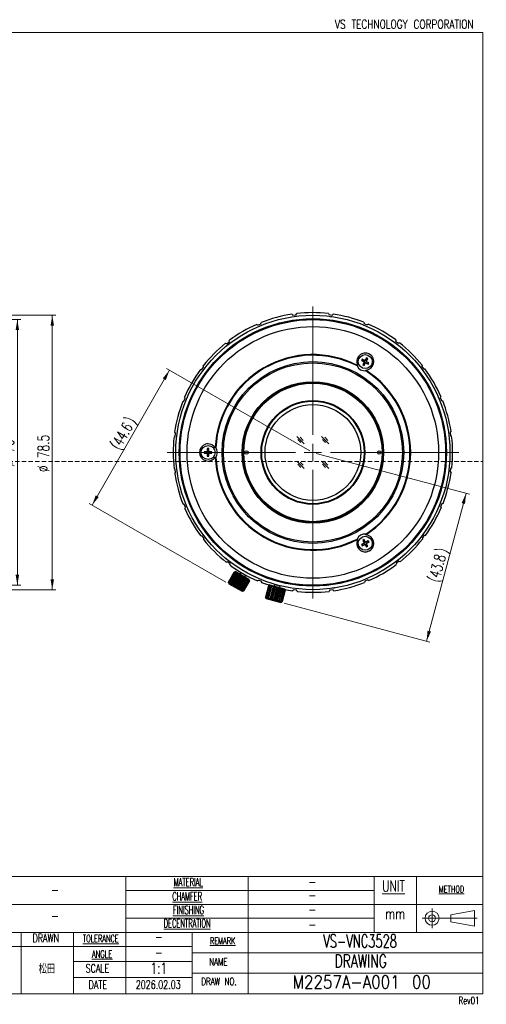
# Model space of a CAD drawing. Header units: millimetres. Extents: x 9 to 410, y 8 to 290.
# Tile 7 of 7: x 276 to 410, y 8 to 290. Entities that reach past the tile are written whole.
import ezdxf

# ---------------------------------------------------------------- set-up
doc = ezdxf.new("R2010")
doc.units = ezdxf.units.MM
doc.header["$PDSIZE"] = -1
doc.linetypes.add('HIDDEN', pattern=[1.905, 1.27, -0.635])
doc.styles.add('SLDTEXTSTYLE0', font='TXT', dxfattribs={"width": 0.7, "bigfont": 'bigfont'})
doc.styles.add('SLDTEXTSTYLE1', font='TXT', dxfattribs={"width": 0.75, "bigfont": 'bigfont'})
doc.styles.add('SLDTEXTSTYLE2', font='TXT', dxfattribs={"width": 0.846629, "bigfont": 'bigfont'})
doc.styles.add('SLDTEXTSTYLE3', font='TXT', dxfattribs={"width": 0.854059, "bigfont": 'bigfont'})
doc.styles.add('SLDTEXTSTYLE4', font='TXT', dxfattribs={"width": 0.648063, "bigfont": 'bigfont'})
doc.styles.add('SLDTEXTSTYLE5', font='TXT', dxfattribs={"width": 0.668508, "bigfont": 'bigfont'})
doc.styles.add('SLDTEXTSTYLE6', font='TXT', dxfattribs={"width": 0.525, "bigfont": 'bigfont'})
doc.styles.add('SLDTEXTSTYLE7', font='TXT', dxfattribs={"width": 0.528373, "bigfont": 'bigfont'})
doc.dimstyles.new('SLDDIMSTYLE0', dxfattribs={"dimtxt": 3.638021, "dimasz": 3, "dimexe": 0, "dimexo": 0.0625, "dimgap": 0.909505, "dimtad": 3, "dimrnd": 1e-09, "dimzin": 12, "dimdsep": 46, "dimtxsty": 'SLDTEXTSTYLE0', "dimsah": 1, "dimcen": 0.09, "dimadec": 0, "dimazin": 3, "dimtfac": 1, "dimtdec": 3, "dimtofl": 0, "dimtmove": 0, "dimatfit": 3, "dimfxl": 1, "dimfrac": 2, "dimtolj": 1, "dimtzin": 12, "dimarcsym": 0})
doc.dimstyles.new('SLDDIMSTYLE5', dxfattribs={"dimtxt": 3.638021, "dimasz": 3, "dimexe": 0, "dimexo": 0.0625, "dimgap": 0.909505, "dimtad": 3, "dimdec": 1, "dimrnd": 1e-09, "dimzin": 12, "dimdsep": 46, "dimtxsty": 'SLDTEXTSTYLE0', "dimsah": 1, "dimcen": 0.09, "dimadec": 0, "dimazin": 3, "dimtfac": 1, "dimtdec": 3, "dimtofl": 0, "dimtmove": 0, "dimatfit": 3, "dimfxl": 1, "dimfrac": 2, "dimtolj": 1, "dimtzin": 12, "dimarcsym": 0})

# ---------------------------------------------------------------- blocks, each defined once
blk = doc.blocks.new('_D_12')
at = {"color": 7, "linetype": 'Continuous', "lineweight": 0}
for p, q in [((173.68, 203.79), (276.71, 203.79)), ((275.71, 127.79), (275.71, 203.79)), ((173.68, 127.79), (276.71, 127.79))]:
    blk.add_line(p, q, dxfattribs=at)
at = {"color": 7, "linetype": 'Continuous', "lineweight": 18}
for points in [[(275.71, 203.79), (275.21, 200.79), (276.21, 200.79)], [(275.71, 127.79), (276.21, 130.79), (275.21, 130.79)]]:
    blk.add_solid(points, dxfattribs=at)
at = {"color": 7, "linetype": 'Continuous', "lineweight": 18, "char_height": 3.175, "attachment_point": 1, "rotation": 90, "style": 'SLDTEXTSTYLE0'}
for s, insert in [('76', (271.61, 165.69)), ('%%c', (271.61, 161.66))]:
    blk.add_mtext(s, dxfattribs=dict(at, insert=insert))
blk = doc.blocks.new('_D_13')
at = {"color": 7, "linetype": 'Continuous', "lineweight": 0}
for p, q in [((163.08, 205.04), (286.71, 205.04)), ((285.71, 205.04), (285.71, 126.54)), ((163.08, 126.54), (286.71, 126.54))]:
    blk.add_line(p, q, dxfattribs=at)
at = {"color": 7, "linetype": 'Continuous', "lineweight": 18}
for points in [[(285.71, 205.04), (285.21, 202.04), (286.21, 202.04)], [(285.71, 126.54), (286.21, 129.54), (285.21, 129.54)]]:
    blk.add_solid(points, dxfattribs=at)
at = {"color": 7, "linetype": 'Continuous', "lineweight": 18, "char_height": 3.175, "attachment_point": 1, "rotation": 90, "style": 'SLDTEXTSTYLE0'}
for s, insert in [('78.5', (281.61, 164.2)), ('%%c', (281.61, 160.18))]:
    blk.add_mtext(s, dxfattribs=dict(at, insert=insert))
blk = doc.blocks.new('LensAppearance')
at = {"lineweight": 18}
for p, q in [((7.49, 12.51), (5.44, 14.56)), ((7.2, 13.43), (6.32, 14.33)), ((14.56, 12.51), (12.51, 14.56)), ((14.27, 13.43), (13.39, 14.33)), ((6.58, 12.81), (5.7, 13.71)), ((13.65, 12.81), (12.78, 13.71)), ((7.49, 5.44), (5.44, 7.49)), ((6.58, 5.74), (5.7, 6.64)), ((7.2, 6.36), (6.32, 7.25)), ((14.56, 5.44), (12.51, 7.49)), ((13.65, 5.74), (12.78, 6.64)), ((14.27, 6.36), (13.39, 7.25))]:
    blk.add_line(p, q, dxfattribs=at)
blk.add_point((10, 10))
blk = doc.blocks.new('_D_16')
at = {"color": 7, "linetype": 'Continuous', "lineweight": 0}
for p, q in [((361.27, 165.53), (405.12, 153.83)), ((404.15, 154.09), (392.85, 111.77)), ((352.08, 122.65), (393.82, 111.51))]:
    blk.add_line(p, q, dxfattribs=at)
at = {"color": 7, "linetype": 'Continuous', "lineweight": 18}
for points in [[(404.15, 154.09), (402.89, 151.32), (403.86, 151.06)], [(392.85, 111.77), (394.11, 114.54), (393.14, 114.8)]]:
    blk.add_solid(points, dxfattribs=at)
at = {"color": 7, "linetype": 'Continuous', "lineweight": 18, "attachment_point": 1, "rotation": 75.054, "style": 'SLDTEXTSTYLE0'}
for s, insert, char_height in [('43.8', (393.62, 130.5), 3.175), (')', (395.48, 137.47), 3.17), ('(', (393.29, 129.26), 3.17)]:
    blk.add_mtext(s, dxfattribs=dict(at, insert=insert, char_height=char_height))
blk = doc.blocks.new('_D_17')
at = {"color": 7, "linetype": 'Continuous', "lineweight": 0}
for p, q in [((319.26, 189.34), (297.09, 150.7)), ((359.44, 166.29), (318.4, 189.84)), ((335.38, 128.73), (296.23, 151.2))]:
    blk.add_line(p, q, dxfattribs=at)
at = {"color": 7, "linetype": 'Continuous', "lineweight": 18}
for points in [[(319.26, 189.34), (317.34, 186.99), (318.2, 186.49)], [(297.09, 150.7), (299.02, 153.05), (298.15, 153.55)]]:
    blk.add_solid(points, dxfattribs=at)
at = {"color": 7, "linetype": 'Continuous', "lineweight": 18, "attachment_point": 1, "rotation": 60.1533, "style": 'SLDTEXTSTYLE0'}
for s, insert, char_height in [('44.6', (302.83, 168.93), 3.175), (')', (306.42, 175.18), 3.17), ('(', (302.19, 167.81), 3.17)]:
    blk.add_mtext(s, dxfattribs=dict(at, insert=insert, char_height=char_height))
blk = doc.blocks.new('SW_CENTERMARKSYMBOL_0')
at = {"color": 0, "linetype": 'Continuous', "lineweight": 18}
for p, q in [((0, 5), (0, 41.75)), ((-5, 0), (-41.75, 0)), ((0, 0), (-2.5, 0)), ((0, 0), (0, 2.5)), ((0, 0), (0, -2.5)), ((0, 0), (2.5, 0)), ((5, 0), (41.75, 0)), ((0, -5), (0, -41.75))]:
    blk.add_line(p, q, dxfattribs=at)

msp = doc.modelspace()

# ---------------------------------------------------------------- linework, layer by layer
at = {"color": 7, "linetype": 'Continuous', "lineweight": 18}
for p, q in [((408.973, 285.963), (15.973, 285.963)), ((15.973, 285.963), (408.973, 285.963)), ((408.973, 40.463), (408.973, 285.963)), ((408.973, 285.963), (408.973, 10.963)), ((231.814, 44.467), (408.973, 44.467)), ((306.807, 28.457), (306.807, 44.467)), ((341.807, 28.457), (341.807, 44.467)), ((377.807, 28.457), (377.807, 44.467)), ((389.972, 28.457), (389.972, 44.467)), ((306.807, 40.467), (377.807, 40.467)), ((408.973, 10.963), (408.973, 40.463)), ((377.807, 36.463), (231.807, 36.463)), ((377.807, 36.463), (408.973, 36.463)), ((394.437, 35.342), (394.437, 29.742)), ((406.557, 34.767), (399.76, 33.556)), ((406.557, 32.542), (406.557, 34.767)), ((306.807, 32.542), (377.807, 32.542)), ((391.637, 32.542), (407.357, 32.542)), ((399.76, 32.542), (399.76, 33.556)), ((399.76, 32.542), (399.76, 31.528)), ((406.557, 30.317), (399.76, 31.528)), ((406.557, 32.542), (406.557, 30.317)), ((408.973, 28.463), (231.807, 28.463)), ((276.807, 28.463), (276.807, 10.963)), ((291.807, 10.963), (291.807, 28.463)), ((408.973, 28.463), (291.807, 28.463)), ((291.807, 28.463), (291.807, 10.963)), ((306.807, 10.963), (306.807, 28.463)), ((325.717, 10.963), (325.717, 28.463)), ((341.807, 10.963), (341.807, 28.463)), ((291.782, 24.463), (231.807, 24.463)), ((291.807, 24.463), (325.717, 24.463)), ((325.717, 22.633), (408.973, 22.633)), ((291.807, 20.17), (325.717, 20.17)), ((325.717, 15.566), (291.807, 15.566)), ((408.973, 16.803), (325.717, 16.803)), ((408.973, 10.963), (15.973, 10.963)), ((131.973, 10.963), (408.973, 10.963))]:
    msp.add_line(p, q, dxfattribs=at)
at = {"color": 7, "linetype": 'Continuous', "lineweight": 25}
for p, q in [((345.44, 202.713), (345.544, 202.967)), ((354.293, 205.336), (354.511, 205.17)), ((354.511, 205.17), (354.525, 205.071)), ((354.525, 205.071), (355.516, 205.204)), ((355.503, 205.303), (355.669, 205.521)), ((355.516, 205.204), (355.503, 205.303)), ((364.733, 205.545), (364.901, 205.328)), ((364.901, 205.328), (364.888, 205.229)), ((364.888, 205.229), (365.88, 205.101)), ((365.88, 205.101), (365.893, 205.2)), ((365.893, 205.2), (366.11, 205.368)), ((374.872, 203.045), (374.977, 202.792)), ((344.263, 202.432), (344.517, 202.328)), ((344.517, 202.328), (344.555, 202.236)), ((344.555, 202.236), (345.478, 202.621)), ((345.478, 202.621), (345.44, 202.713)), ((374.977, 202.792), (374.939, 202.7)), ((374.939, 202.7), (375.864, 202.319)), ((375.864, 202.319), (375.902, 202.412)), ((375.902, 202.412), (376.156, 202.518)), ((335.66, 196.917), (336.451, 197.528)), ((336.39, 197.607), (336.425, 197.879)), ((336.451, 197.528), (336.39, 197.607)), ((339.229, 199.787), (339.229, 199.786)), ((384.054, 197.735), (383.994, 197.655)), ((383.994, 197.655), (384.788, 197.048)), ((384.018, 198.006), (384.054, 197.735)), ((335.326, 197.031), (335.599, 196.996)), ((335.599, 196.996), (335.66, 196.917)), ((384.788, 197.048), (384.849, 197.128)), ((384.849, 197.128), (385.121, 197.164)), ((331.963, 192.953), (331.968, 192.947)), ((333.099, 194.08), (333.093, 194.085)), ((374.465, 192.512), (374.245, 192.131)), ((374.323, 192.152), (374.245, 192.131)), ((374.245, 192.131), (375.007, 191.691)), ((374.486, 192.435), (374.323, 192.152)), ((374.323, 192.152), (375.085, 191.712)), ((375.227, 192.072), (374.465, 192.512)), ((374.486, 192.435), (374.465, 192.512)), ((375.248, 191.995), (374.486, 192.435)), ((375.007, 191.691), (374.567, 190.929)), ((375.085, 191.712), (374.645, 190.95)), ((374.927, 190.787), (375.367, 191.549)), ((375.085, 191.712), (375.007, 191.691)), ((375.667, 192.834), (375.227, 192.072)), ((375.248, 191.995), (375.227, 192.072)), ((375.688, 192.757), (375.248, 191.995)), ((375.367, 191.549), (375.388, 191.471)), ((375.367, 191.549), (376.129, 191.109)), ((375.53, 191.831), (375.97, 192.594)), ((375.53, 191.831), (375.608, 191.852)), ((376.292, 191.391), (375.53, 191.831)), ((375.608, 191.852), (376.048, 192.614)), ((376.37, 191.412), (375.608, 191.852)), ((376.048, 192.614), (375.667, 192.834)), ((375.688, 192.757), (375.667, 192.834)), ((375.97, 192.594), (375.688, 192.757)), ((375.97, 192.594), (376.048, 192.614)), ((328.092, 189.501), (328.364, 189.538)), ((328.364, 189.538), (328.444, 189.477)), ((328.444, 189.477), (329.05, 190.272)), ((328.971, 190.333), (328.934, 190.605)), ((329.05, 190.272), (328.971, 190.333)), ((374.645, 190.95), (374.567, 190.929)), ((374.567, 190.929), (374.948, 190.709)), ((374.645, 190.95), (374.927, 190.787)), ((374.927, 190.787), (374.948, 190.709)), ((374.948, 190.709), (375.388, 191.471)), ((375.388, 191.471), (376.15, 191.031)), ((376.129, 191.109), (376.292, 191.391)), ((376.129, 191.109), (376.15, 191.031)), ((376.15, 191.031), (376.37, 191.412)), ((376.292, 191.391), (376.37, 191.412)), ((391.513, 190.5), (391.433, 190.439)), ((391.433, 190.439), (392.044, 189.647)), ((391.548, 190.772), (391.513, 190.5)), ((392.044, 189.647), (392.123, 189.708)), ((392.123, 189.708), (392.396, 189.673)), ((323.053, 180.355), (323.306, 180.461)), ((323.306, 180.461), (323.399, 180.423)), ((323.399, 180.423), (323.779, 181.348)), ((323.687, 181.386), (323.581, 181.639)), ((323.779, 181.348), (323.687, 181.386)), ((370.862, 183.073), (370.863, 183.073)), ((396.844, 181.582), (396.752, 181.543)), ((396.752, 181.543), (397.137, 180.62)), ((396.949, 181.835), (396.844, 181.582)), ((397.137, 180.62), (397.23, 180.659)), ((397.23, 180.659), (397.483, 180.554)), ((320.553, 170.217), (320.77, 170.384)), ((320.898, 171.376), (320.731, 171.593)), ((320.77, 170.384), (320.87, 170.372)), ((320.87, 170.372), (320.997, 171.363)), ((320.997, 171.363), (320.898, 171.376)), ((399.686, 171.587), (399.587, 171.574)), ((399.587, 171.574), (399.72, 170.583)), ((399.853, 171.805), (399.686, 171.587)), ((399.72, 170.583), (399.82, 170.596)), ((399.82, 170.596), (400.038, 170.43)), ((330.528, 166.891), (330.088, 166.891)), ((330.088, 166.891), (330.088, 166.011)), ((330.144, 166.834), (330.088, 166.891)), ((330.144, 166.834), (330.144, 165.954)), ((330.471, 166.834), (330.144, 166.834)), ((330.471, 166.834), (330.528, 166.891)), ((330.471, 165.954), (330.471, 166.834)), ((330.528, 166.011), (330.528, 166.891)), ((400.288, 167.048), (400.288, 167.048)), ((330.088, 166.011), (329.208, 166.011)), ((329.208, 166.011), (329.208, 165.571)), ((329.264, 165.954), (329.208, 166.011)), ((329.264, 165.628), (329.208, 165.571)), ((329.208, 165.571), (330.088, 165.571)), ((330.144, 165.954), (329.264, 165.954)), ((329.264, 165.954), (329.264, 165.628)), ((329.264, 165.628), (330.144, 165.628)), ((330.144, 165.954), (330.088, 166.011)), ((330.144, 165.628), (330.088, 165.571)), ((330.088, 165.571), (330.088, 164.691)), ((330.144, 164.748), (330.088, 164.691)), ((330.088, 164.691), (330.528, 164.691)), ((330.144, 165.628), (330.144, 164.748)), ((330.144, 164.748), (330.471, 164.748)), ((330.471, 165.954), (330.528, 166.011)), ((331.351, 165.954), (330.471, 165.954)), ((330.471, 165.628), (330.528, 165.571)), ((330.471, 165.628), (331.351, 165.628)), ((330.471, 164.748), (330.471, 165.628)), ((330.471, 164.748), (330.528, 164.691)), ((331.408, 166.011), (330.528, 166.011)), ((330.528, 164.691), (330.528, 165.571)), ((330.528, 165.571), (331.408, 165.571)), ((331.351, 165.954), (331.408, 166.011)), ((331.351, 165.628), (331.351, 165.954)), ((331.351, 165.628), (331.408, 165.571)), ((331.408, 165.571), (331.408, 166.011)), ((320.795, 160.986), (320.577, 161.152)), ((320.895, 160.999), (320.795, 160.986)), ((321.028, 160.008), (320.895, 160.999)), ((399.746, 161.21), (399.618, 160.219)), ((399.845, 161.198), (399.746, 161.21)), ((400.062, 161.365), (399.845, 161.198)), ((320.762, 159.777), (320.929, 159.995)), ((320.929, 159.995), (321.028, 160.008)), ((399.618, 160.219), (399.717, 160.206)), ((399.717, 160.206), (399.884, 159.989)), ((323.385, 150.923), (323.132, 151.028)), ((323.478, 150.962), (323.385, 150.923)), ((323.863, 150.039), (323.478, 150.962)), ((323.666, 149.747), (323.771, 150)), ((323.771, 150), (323.863, 150.039)), ((397.216, 151.159), (396.836, 150.234)), ((396.836, 150.234), (396.928, 150.196)), ((396.928, 150.196), (397.034, 149.943)), ((397.309, 151.121), (397.216, 151.159)), ((397.562, 151.227), (397.309, 151.121)), ((369.996, 148.009), (369.997, 148.009)), ((328.492, 141.874), (328.219, 141.909)), ((328.571, 141.935), (328.492, 141.874)), ((329.182, 141.143), (328.571, 141.935)), ((329.067, 140.81), (329.102, 141.082)), ((329.102, 141.082), (329.182, 141.143)), ((374.948, 140.873), (374.567, 140.653)), ((374.927, 140.795), (374.948, 140.873)), ((375.388, 140.111), (374.948, 140.873)), ((392.172, 142.105), (391.565, 141.31)), ((391.565, 141.31), (391.644, 141.249)), ((391.644, 141.249), (391.681, 140.977)), ((392.251, 142.044), (392.172, 142.105)), ((392.523, 142.081), (392.251, 142.044)), ((375.007, 139.891), (374.245, 139.451)), ((374.245, 139.451), (374.465, 139.07)), ((374.323, 139.43), (374.245, 139.451)), ((375.085, 139.87), (374.323, 139.43)), ((374.323, 139.43), (374.486, 139.147)), ((374.465, 139.07), (375.227, 139.51)), ((374.486, 139.147), (374.465, 139.07)), ((374.486, 139.147), (375.248, 139.587)), ((374.567, 140.653), (375.007, 139.891)), ((374.645, 140.632), (374.567, 140.653)), ((374.927, 140.795), (374.645, 140.632)), ((374.645, 140.632), (375.085, 139.87)), ((375.367, 140.033), (374.927, 140.795)), ((375.085, 139.87), (375.007, 139.891)), ((375.248, 139.587), (375.227, 139.51)), ((375.227, 139.51), (375.667, 138.748)), ((375.248, 139.587), (375.688, 138.825)), ((376.129, 140.473), (375.367, 140.033)), ((375.367, 140.033), (375.388, 140.111)), ((376.15, 140.551), (375.388, 140.111)), ((375.53, 139.751), (376.292, 140.191)), ((375.97, 138.988), (375.53, 139.751)), ((375.53, 139.751), (375.608, 139.73)), ((375.608, 139.73), (376.37, 140.17)), ((376.048, 138.968), (375.608, 139.73)), ((375.667, 138.748), (376.048, 138.968)), ((375.688, 138.825), (375.667, 138.748)), ((375.688, 138.825), (375.97, 138.988)), ((375.97, 138.988), (376.048, 138.968)), ((376.129, 140.473), (376.15, 140.551)), ((376.292, 140.191), (376.129, 140.473)), ((376.37, 140.17), (376.15, 140.551)), ((376.292, 140.191), (376.37, 140.17)), ((335.766, 134.454), (335.494, 134.418)), ((335.827, 134.534), (335.766, 134.454)), ((336.622, 133.927), (335.827, 134.534)), ((336.561, 133.848), (336.622, 133.927)), ((336.597, 133.576), (336.561, 133.848)), ((384.955, 134.665), (384.164, 134.054)), ((384.164, 134.054), (384.225, 133.975)), ((384.225, 133.975), (384.19, 133.703)), ((385.016, 134.586), (384.955, 134.665)), ((385.289, 134.551), (385.016, 134.586)), ((337.796, 131.582), (336.129, 128.676)), ((336.131, 128.675), (337.798, 131.581)), ((337.839, 131.557), (336.172, 128.652)), ((336.216, 128.626), (337.883, 131.532)), ((338.004, 131.463), (336.337, 128.557)), ((336.422, 128.508), (338.089, 131.414)), ((338.282, 131.303), (336.615, 128.397)), ((336.737, 128.328), (338.404, 131.233)), ((338.683, 131.241), (336.871, 128.083)), ((338.659, 131.087), (336.991, 128.181)), ((337.142, 128.095), (338.81, 131.001)), ((339.088, 131.008), (337.276, 127.851)), ((339.111, 130.828), (337.444, 127.922)), ((337.615, 127.824), (339.282, 130.729)), ((339.548, 130.744), (337.737, 127.587)), ((338.24, 131.702), (337.796, 131.582)), ((337.796, 131.582), (337.798, 131.581)), ((337.798, 131.581), (338.009, 131.627)), ((338.009, 131.627), (337.839, 131.557)), ((337.839, 131.557), (337.883, 131.532)), ((337.883, 131.532), (338.127, 131.559)), ((339.613, 130.54), (337.945, 127.634)), ((338.127, 131.559), (338.004, 131.463)), ((338.004, 131.463), (338.089, 131.414)), ((338.089, 131.414), (338.356, 131.428)), ((338.127, 127.53), (339.795, 130.435)), ((340.037, 130.463), (338.225, 127.306)), ((338.24, 131.702), (340.127, 130.62)), ((338.356, 131.428), (338.282, 131.303)), ((338.282, 131.303), (338.404, 131.233)), ((338.404, 131.233), (338.683, 131.241)), ((340.135, 130.24), (338.468, 127.334)), ((338.65, 127.23), (340.317, 130.136)), ((338.683, 131.241), (338.659, 131.087)), ((338.659, 131.087), (338.81, 131.001)), ((340.526, 130.183), (338.714, 127.026)), ((338.81, 131.001), (339.088, 131.008)), ((340.647, 129.946), (338.98, 127.04)), ((339.088, 131.008), (339.111, 130.828)), ((339.111, 130.828), (339.282, 130.729)), ((339.152, 126.942), (340.819, 129.848)), ((340.986, 129.919), (339.175, 126.762)), ((339.282, 130.729), (339.548, 130.744)), ((339.682, 131.451), (339.433, 131.018)), ((341.12, 129.675), (339.453, 126.769)), ((339.539, 131.605), (339.508, 131.551)), ((339.508, 131.551), (340.375, 131.053)), ((339.548, 130.744), (339.613, 130.54)), ((341.391, 129.686), (339.58, 126.529)), ((339.604, 126.683), (341.271, 129.588)), ((339.613, 130.54), (339.795, 130.435)), ((339.795, 130.435), (340.037, 130.463)), ((340.037, 130.463), (340.135, 130.24)), ((340.127, 130.62), (342.013, 129.537)), ((340.135, 130.24), (340.317, 130.136)), ((340.317, 130.136), (340.526, 130.183)), ((340.375, 131.053), (341.243, 130.556)), ((340.526, 130.183), (340.647, 129.946)), ((340.647, 129.946), (340.819, 129.848)), ((340.819, 129.848), (340.986, 129.919)), ((340.82, 130.221), (341.069, 130.655)), ((340.986, 129.919), (341.12, 129.675)), ((341.12, 129.675), (341.271, 129.588)), ((341.243, 130.556), (341.274, 130.61)), ((341.271, 129.588), (341.391, 129.686)), ((341.391, 129.686), (341.526, 129.442)), ((336.129, 128.676), (336.249, 128.233)), ((336.129, 128.676), (336.131, 128.675)), ((336.198, 128.47), (336.131, 128.675)), ((336.172, 128.652), (336.198, 128.47)), ((336.172, 128.652), (336.216, 128.626)), ((336.316, 128.402), (336.216, 128.626)), ((336.249, 128.233), (338.136, 127.15)), ((336.337, 128.557), (336.316, 128.402)), ((336.337, 128.557), (336.422, 128.508)), ((336.544, 128.271), (336.422, 128.508)), ((336.615, 128.397), (336.544, 128.271)), ((336.615, 128.397), (336.737, 128.328)), ((336.871, 128.083), (336.737, 128.328)), ((336.991, 128.181), (336.871, 128.083)), ((336.991, 128.181), (337.142, 128.095)), ((337.276, 127.851), (337.142, 128.095)), ((337.444, 127.922), (337.276, 127.851)), ((337.444, 127.922), (337.615, 127.824)), ((337.737, 127.587), (337.615, 127.824)), ((337.945, 127.634), (337.737, 127.587)), ((337.945, 127.634), (338.127, 127.53)), ((338.225, 127.306), (338.127, 127.53)), ((338.136, 127.15), (340.022, 126.068)), ((338.468, 127.334), (338.225, 127.306)), ((338.468, 127.334), (338.65, 127.23)), ((338.714, 127.026), (338.65, 127.23)), ((338.98, 127.04), (338.714, 127.026)), ((338.98, 127.04), (339.152, 126.942)), ((339.175, 126.762), (339.152, 126.942)), ((339.453, 126.769), (339.175, 126.762)), ((339.453, 126.769), (339.604, 126.683)), ((341.526, 129.442), (339.858, 126.536)), ((339.98, 126.467), (341.647, 129.372)), ((341.841, 129.261), (340.173, 126.356)), ((340.258, 126.307), (341.926, 129.213)), ((342.046, 129.143), (340.379, 126.238)), ((340.423, 126.212), (342.09, 129.118)), ((342.131, 129.095), (340.464, 126.189)), ((340.466, 126.188), (342.133, 129.093)), ((341.526, 129.442), (341.647, 129.372)), ((341.647, 129.372), (341.718, 129.499)), ((341.718, 129.499), (341.841, 129.261)), ((341.841, 129.261), (341.926, 129.213)), ((341.926, 129.213), (341.947, 129.368)), ((341.947, 129.368), (342.046, 129.143)), ((342.133, 129.093), (342.013, 129.537)), ((342.046, 129.143), (342.09, 129.118)), ((342.065, 129.3), (342.131, 129.095)), ((342.09, 129.118), (342.065, 129.3)), ((342.131, 129.095), (342.133, 129.093)), ((344.713, 129.17), (344.46, 129.064)), ((344.751, 129.263), (344.713, 129.17)), ((345.676, 128.882), (344.751, 129.263)), ((345.638, 128.79), (345.676, 128.882)), ((345.743, 128.537), (345.638, 128.79)), ((347.564, 127.663), (346.7, 124.426)), ((347.727, 127.619), (346.863, 124.382)), ((348.043, 127.535), (347.179, 124.298)), ((348.467, 127.659), (347.485, 123.979)), ((347.824, 127.831), (347.564, 127.663)), ((347.564, 127.663), (347.899, 127.811)), ((348.489, 127.416), (347.625, 124.179)), ((347.899, 127.811), (347.727, 127.619)), ((347.727, 127.619), (348.118, 127.752)), ((347.941, 127.898), (347.824, 127.831)), ((348.921, 127.538), (347.939, 123.858)), ((347.941, 127.898), (352.144, 126.777)), ((348.118, 127.752), (348.043, 127.535)), ((348.043, 127.535), (348.467, 127.659)), ((349.035, 127.27), (348.171, 124.034)), ((348.467, 127.659), (348.489, 127.416)), ((349.45, 127.397), (348.468, 123.717)), ((348.489, 127.416), (348.921, 127.538)), ((348.78, 123.871), (349.644, 127.108)), ((348.921, 127.538), (349.035, 127.27)), ((349.035, 127.27), (349.45, 127.397)), ((350.018, 127.245), (349.036, 123.565)), ((349.399, 128.027), (349.27, 127.544)), ((349.357, 128.1), (349.399, 128.027)), ((349.399, 128.027), (350.945, 127.614)), ((350.274, 126.939), (349.41, 123.703)), ((349.45, 127.397), (349.644, 127.108)), ((350.586, 127.093), (349.604, 123.414)), ((349.644, 127.108), (350.018, 127.245)), ((350.018, 127.245), (350.274, 126.939)), ((350.883, 126.777), (350.019, 123.54)), ((351.115, 126.952), (350.133, 123.272)), ((350.274, 126.939), (350.586, 127.093)), ((350.586, 127.093), (350.883, 126.777)), ((351.569, 126.831), (350.587, 123.151)), ((350.816, 127.131), (350.945, 127.614)), ((350.883, 126.777), (351.115, 126.952)), ((350.945, 127.614), (351.017, 127.656)), ((351.115, 126.952), (351.429, 126.631)), ((351.429, 126.631), (351.569, 126.831)), ((351.569, 126.831), (351.875, 126.512)), ((352.212, 126.659), (352.144, 126.777)), ((375.175, 128.869), (375.071, 128.615)), ((376.06, 129.346), (375.137, 128.961)), ((375.137, 128.961), (375.175, 128.869)), ((376.098, 129.254), (376.06, 129.346)), ((376.352, 129.15), (376.098, 129.254)), ((339.58, 126.529), (339.604, 126.683)), ((339.858, 126.536), (339.58, 126.529)), ((339.858, 126.536), (339.98, 126.467)), ((339.906, 126.342), (339.98, 126.467)), ((340.173, 126.356), (339.906, 126.342)), ((340.022, 126.068), (340.466, 126.188)), ((340.135, 126.21), (340.258, 126.307)), ((340.379, 126.238), (340.135, 126.21)), ((340.173, 126.356), (340.258, 126.307)), ((340.253, 126.143), (340.423, 126.212)), ((340.464, 126.189), (340.253, 126.143)), ((340.379, 126.238), (340.423, 126.212)), ((340.464, 126.189), (340.466, 126.188)), ((346.7, 124.426), (346.842, 124.151)), ((346.917, 124.131), (346.7, 124.426)), ((346.842, 124.151), (346.91, 124.034)), ((346.863, 124.382), (346.917, 124.131)), ((347.136, 124.072), (346.863, 124.382)), ((346.91, 124.034), (351.113, 122.912)), ((347.179, 124.298), (347.136, 124.072)), ((347.485, 123.979), (347.179, 124.298)), ((347.625, 124.179), (347.485, 123.979)), ((347.939, 123.858), (347.625, 124.179)), ((348.171, 124.034), (347.939, 123.858)), ((348.468, 123.717), (348.171, 124.034)), ((351.429, 126.631), (350.565, 123.394)), ((351.875, 126.512), (351.011, 123.275)), ((352.191, 126.428), (351.327, 123.191)), ((352.354, 126.384), (351.49, 123.148)), ((351.875, 126.512), (351.918, 126.738)), ((351.918, 126.738), (352.191, 126.428)), ((352.137, 126.679), (352.354, 126.384)), ((352.191, 126.428), (352.137, 126.679)), ((352.354, 126.384), (352.212, 126.659)), ((354.722, 126.382), (354.505, 126.214)), ((354.735, 126.481), (354.722, 126.382)), ((355.727, 126.353), (354.735, 126.481)), ((355.714, 126.254), (355.727, 126.353)), ((355.882, 126.037), (355.714, 126.254)), ((365.112, 126.279), (364.946, 126.061)), ((366.09, 126.511), (365.099, 126.378)), ((365.099, 126.378), (365.112, 126.279)), ((366.104, 126.412), (366.09, 126.511)), ((366.322, 126.246), (366.104, 126.412)), ((348.78, 123.871), (348.468, 123.717)), ((349.036, 123.565), (348.78, 123.871)), ((349.41, 123.703), (349.036, 123.565)), ((349.604, 123.414), (349.41, 123.703)), ((350.019, 123.54), (349.604, 123.414)), ((350.133, 123.272), (350.019, 123.54)), ((350.565, 123.394), (350.133, 123.272)), ((350.587, 123.151), (350.565, 123.394)), ((351.011, 123.275), (350.587, 123.151)), ((350.936, 123.058), (351.011, 123.275)), ((351.327, 123.191), (350.936, 123.058)), ((351.113, 122.912), (351.23, 122.98)), ((351.155, 123), (351.327, 123.191)), ((351.49, 123.148), (351.155, 123)), ((351.23, 122.98), (351.49, 123.148))]:
    msp.add_line(p, q, dxfattribs=at)
at = {"color": 7, "linetype": 'HIDDEN', "lineweight": 18}
for p, q in [((15.973, 163.213), (408.973, 163.213)), ((341.807, 17.796), (341.807, 10.963))]:
    msp.add_line(p, q, dxfattribs=at)
at = {"color": 7, "linetype": 'Continuous', "lineweight": 25, "flags": 128}
msp.add_lwpolyline([(347.803, 127.796), (346.807, 128.138), (345.743, 128.537)], dxfattribs=at)
at = {"color": 7, "linetype": 'Continuous', "lineweight": 25}
for centre, radius in [((360.308, 165.791), 39.25), ((360.308, 165.791), 38.25), ((360.308, 165.791), 38), ((360.308, 165.791), 36), ((360.308, 165.791), 26), ((375.308, 191.772), 2), ((360.308, 165.791), 25.625), ((360.308, 165.791), 20.25), ((360.308, 165.791), 20.05), ((360.308, 165.791), 20), ((360.308, 165.791), 19.8), ((360.308, 165.791), 14.85), ((360.308, 165.791), 14.65), ((360.308, 165.791), 13.696), ((330.308, 165.791), 2), ((341.308, 165.791), 0.5), ((379.308, 165.791), 0.5), ((375.308, 139.81), 2)]:
    msp.add_circle(centre, radius, dxfattribs=at)
at = {"color": 7, "linetype": 'Continuous', "lineweight": 18}
for radius in [2, 1]:
    msp.add_circle((394.437, 32.542), radius, dxfattribs=at)
at = {"color": 7, "linetype": 'Continuous', "lineweight": 25}
for centre, radius, start, end in [((360.308, 165.791), 40, 83.64739, 96.65919), ((360.308, 165.791), 40, 98.64739, 111.65919), ((360.308, 165.791), 40, 68.64739, 81.65919), ((360.308, 165.791), 40, 113.64739, 126.65919), ((360.308, 165.791), 40, 53.64739, 66.65919), ((360.308, 165.791), 40, 128.64739, 141.65919), ((360.308, 165.791), 40, 38.64739, 51.65919), ((360.308, 165.791), 28, 62.79777, 177.20223), ((360.308, 165.791), 27.8, 62.93133, 177.06867), ((375.308, 191.772), 2.45, 273.9065, 206.0935), ((360.308, 165.791), 40, 143.64739, 156.65919), ((375.308, 191.772), 2.65, 207.55588, 272.44412), ((360.308, 165.791), 27.8, 302.93133, 57.06867), ((360.308, 165.791), 28, 302.79777, 57.20223), ((360.308, 165.791), 40, 23.64739, 36.65919), ((360.308, 165.791), 40, 158.64739, 171.65919), ((360.308, 165.791), 40, 8.64739, 21.65919), ((360.308, 165.791), 40, 173.64739, 186.65919), ((360.308, 165.791), 40, 353.64739, 6.65919), ((330.308, 165.791), 2.45, 33.9065, 326.0935), ((330.308, 165.791), 2.65, 327.55588, 32.44412), ((360.308, 165.791), 28, 182.79777, 297.20223), ((360.308, 165.791), 27.8, 182.93133, 297.06867), ((360.308, 165.791), 40, 188.64739, 201.65919), ((360.308, 165.791), 40, 338.64739, 351.65919), ((360.308, 165.791), 40, 203.64739, 216.65919), ((360.308, 165.791), 40, 323.64739, 336.65919), ((375.308, 139.81), 2.45, 153.9065, 86.0935), ((375.308, 139.81), 2.65, 87.55588, 152.44412), ((360.308, 165.791), 40, 308.64739, 321.65919), ((360.308, 165.791), 40, 218.64739, 231.65919), ((360.308, 165.791), 40, 233.64739, 246.65919), ((360.308, 165.791), 40, 293.64739, 306.65919), ((360.308, 165.791), 40, 278.64739, 291.65919), ((360.308, 165.791), 40, 258.32263, 261.65919), ((360.308, 165.791), 40, 263.64739, 276.65919)]:
    msp.add_arc(centre, radius, start, end, dxfattribs=at)
for points, knots in [([(365.152, 204.741), (365.154, 204.741), (365.159, 204.74), (365.197, 204.735), (365.228, 204.731), (365.244, 204.729)], [0, 0, 0, 0, 0.4996981, 0.7518461, 1, 1, 1, 1]), ([(365.244, 204.729), (365.272, 204.726), (365.314, 204.72), (365.385, 204.711), (365.421, 204.707), (365.439, 204.704)], [0, 0, 0, 0, 0.4987732, 0.7492089, 1, 1, 1, 1]), ([(365.439, 204.704), (365.475, 204.699), (365.53, 204.692), (365.594, 204.683), (365.621, 204.68), (365.634, 204.678)], [0, 0, 0, 0, 0.4988844, 0.7492612, 1, 1, 1, 1]), ([(365.634, 204.678), (365.65, 204.676), (365.681, 204.671), (365.718, 204.666), (365.723, 204.666), (365.726, 204.665)], [0, 0, 0, 0, 0.2501061, 0.5004097, 1, 1, 1, 1]), ([(321.067, 164.908), (321.067, 164.923), (321.066, 164.955), (321.066, 164.993), (321.066, 164.997), (321.065, 165)], [0, 0, 0, 0, 0.2501061, 0.5004097, 1, 1, 1, 1]), ([(321.072, 164.711), (321.071, 164.747), (321.07, 164.802), (321.068, 164.867), (321.068, 164.894), (321.067, 164.908)], [0, 0, 0, 0, 0.4988844, 0.74926117, 1, 1, 1, 1]), ([(321.078, 164.514), (321.077, 164.542), (321.076, 164.585), (321.074, 164.656), (321.073, 164.693), (321.072, 164.711)], [0, 0, 0, 0, 0.49877318, 0.74920894, 1, 1, 1, 1]), ([(321.081, 164.421), (321.081, 164.424), (321.081, 164.429), (321.08, 164.467), (321.079, 164.498), (321.078, 164.514)], [0, 0, 0, 0, 0.4996981, 0.7518461, 1, 1, 1, 1]), ([(393.279, 144.497), (393.263, 144.471), (393.23, 144.421), (393.202, 144.378), (393.199, 144.373), (393.197, 144.37)], [0, 0, 0, 0, 0.2491919, 0.4994678, 1, 1, 1, 1]), ([(393.392, 144.672), (393.37, 144.639), (393.339, 144.59), (393.302, 144.533), (393.287, 144.509), (393.279, 144.497)], [0, 0, 0, 0, 0.4982943, 0.7489892, 1, 1, 1, 1]), ([(393.503, 144.848), (393.487, 144.823), (393.463, 144.785), (393.423, 144.721), (393.402, 144.689), (393.392, 144.672)], [0, 0, 0, 0, 0.4990148, 0.749382, 1, 1, 1, 1]), ([(393.583, 144.976), (393.581, 144.972), (393.579, 144.968), (393.551, 144.925), (393.519, 144.874), (393.503, 144.848)], [0, 0, 0, 0, 0.5005323, 0.7508083, 1, 1, 1, 1]), ([(328.841, 142.33), (328.828, 142.347), (328.803, 142.381), (328.771, 142.424), (328.767, 142.429), (328.765, 142.433)], [0, 0, 0, 0, 0.2502362, 0.5005115, 1, 1, 1, 1]), ([(328.959, 142.173), (328.937, 142.202), (328.904, 142.246), (328.865, 142.298), (328.849, 142.32), (328.841, 142.33)], [0, 0, 0, 0, 0.4988844, 0.7492612, 1, 1, 1, 1]), ([(329.057, 142.043), (329.043, 142.062), (329.022, 142.09), (328.987, 142.136), (328.968, 142.16), (328.959, 142.173)], [0, 0, 0, 0, 0.4997176, 0.7497544, 1, 1, 1, 1]), ([(329.12, 141.961), (329.118, 141.963), (329.116, 141.966), (329.093, 141.995), (329.069, 142.027), (329.057, 142.043)], [0, 0, 0, 0, 0.5003605, 0.750553, 1, 1, 1, 1]), ([(333.645, 136.987), (333.623, 137.008), (333.578, 137.049), (333.541, 137.084), (333.537, 137.087), (333.534, 137.09)], [0, 0, 0, 0, 0.2491919, 0.4994678, 1, 1, 1, 1]), ([(333.968, 136.691), (333.956, 136.702), (333.933, 136.723), (333.905, 136.749), (333.901, 136.752), (333.899, 136.754)], [0, 0, 0, 0, 0.2501061, 0.5004097, 1, 1, 1, 1]), ([(334.114, 136.56), (334.087, 136.584), (334.046, 136.621), (333.998, 136.664), (333.978, 136.682), (333.968, 136.691)], [0, 0, 0, 0, 0.4988844, 0.7492612, 1, 1, 1, 1]), ([(334.261, 136.429), (334.24, 136.448), (334.208, 136.476), (334.155, 136.523), (334.128, 136.548), (334.114, 136.56)], [0, 0, 0, 0, 0.4987732, 0.7492089, 1, 1, 1, 1]), ([(334.331, 136.367), (334.328, 136.369), (334.325, 136.372), (334.296, 136.398), (334.273, 136.418), (334.261, 136.429)], [0, 0, 0, 0, 0.4996981, 0.7518461, 1, 1, 1, 1]), ([(335.374, 135.478), (335.343, 135.503), (335.298, 135.54), (335.246, 135.584), (335.224, 135.602), (335.213, 135.611)], [0, 0, 0, 0, 0.4982943, 0.7489892, 1, 1, 1, 1]), ([(335.535, 135.346), (335.512, 135.365), (335.477, 135.394), (335.419, 135.441), (335.389, 135.466), (335.374, 135.478)], [0, 0, 0, 0, 0.4990148, 0.749382, 1, 1, 1, 1]), ([(335.652, 135.251), (335.649, 135.254), (335.645, 135.257), (335.605, 135.289), (335.558, 135.327), (335.535, 135.346)], [0, 0, 0, 0, 0.5005323, 0.7508083, 1, 1, 1, 1]), ([(343.471, 130.335), (343.453, 130.344), (343.415, 130.362), (343.367, 130.385), (343.361, 130.388), (343.356, 130.39)], [0, 0, 0, 0, 0.2502362, 0.5005115, 1, 1, 1, 1]), ([(343.65, 130.251), (343.616, 130.267), (343.567, 130.29), (343.508, 130.318), (343.484, 130.329), (343.471, 130.335)], [0, 0, 0, 0, 0.4988844, 0.7492612, 1, 1, 1, 1]), ([(343.797, 130.183), (343.776, 130.192), (343.744, 130.207), (343.692, 130.232), (343.664, 130.245), (343.65, 130.251)], [0, 0, 0, 0, 0.4997176, 0.7497544, 1, 1, 1, 1]), ([(343.891, 130.139), (343.889, 130.14), (343.885, 130.142), (343.851, 130.157), (343.815, 130.174), (343.797, 130.183)], [0, 0, 0, 0, 0.5003605, 0.750553, 1, 1, 1, 1]), ([(365.98, 126.953), (365.95, 126.949), (365.89, 126.94), (365.84, 126.933), (365.834, 126.932), (365.831, 126.932)], [0, 0, 0, 0, 0.2491919, 0.4994678, 1, 1, 1, 1]), ([(366.186, 126.984), (366.147, 126.978), (366.089, 126.969), (366.022, 126.959), (365.994, 126.955), (365.98, 126.953)], [0, 0, 0, 0, 0.4982943, 0.74898918, 1, 1, 1, 1]), ([(366.392, 127.015), (366.362, 127.011), (366.318, 127.004), (366.244, 126.993), (366.205, 126.987), (366.186, 126.984)], [0, 0, 0, 0, 0.49901476, 0.74938204, 1, 1, 1, 1]), ([(366.541, 127.039), (366.537, 127.039), (366.532, 127.038), (366.481, 127.03), (366.422, 127.02), (366.392, 127.015)], [0, 0, 0, 0, 0.5005323, 0.7508083, 1, 1, 1, 1])]:
    msp.add_open_spline(points, degree=3, knots=knots, dxfattribs=at)
for points in [[(373.107, 190.694), (373.057, 190.645), (373.007, 190.596), (372.958, 190.546)], [(375.421, 189.124), (375.439, 189.192), (375.457, 189.26), (375.474, 189.327)], [(332.544, 167.213), (332.476, 167.195), (332.409, 167.177), (332.341, 167.158)], [(332.341, 164.424), (332.409, 164.405), (332.476, 164.387), (332.544, 164.369)], [(372.958, 141.036), (373.007, 140.986), (373.057, 140.937), (373.107, 140.888)], [(375.474, 142.255), (375.457, 142.323), (375.439, 142.39), (375.421, 142.458)]]:
    msp.add_open_spline(points, degree=3, dxfattribs=at)
at = {"color": 7, "linetype": 'Continuous', "lineweight": 18}
msp.add_point((360.308, 165.791), dxfattribs=at)

# ---------------------------------------------------------------- block references
at = {"color": 7, "linetype": 'Continuous', "lineweight": 0}
msp.add_blockref('SW_CENTERMARKSYMBOL_0', (360.308, 165.791), dxfattribs=at)
at = {"color": 7, "linetype": 'Continuous'}
msp.add_blockref('LensAppearance', (350.312, 155.796), dxfattribs=at)

# ---------------------------------------------------------------- texts
at = {"color": 7, "linetype": 'Continuous', "lineweight": 18}
for s, insert, char_height, attachment_point, style in [('VS TECHNOLOGY CORPORATION', (406.315, 289.556), 2.5, 3, 'SLDTEXTSTYLE1'), ('\\LMATERIAL', (324.652, 44.053), 2.3813, 2, 'SLDTEXTSTYLE6'), ('-', (360.167, 44.399), 2.91, 2, 'SLDTEXTSTYLE0'), ('-', (286.493, 42.188), 2.91, 2, 'SLDTEXTSTYLE0'), ('\\LCHAMFER', (324.334, 40.027), 2.3813, 2, 'SLDTEXTSTYLE6'), ('\\LMETHOD', (399.998, 41.79), 1.8521, 2, 'SLDTEXTSTYLE0'), ('-', (360.167, 40.61), 2.91, 2, 'SLDTEXTSTYLE0'), ('\\LFINISHING', (324.698, 36.102), 2.38125, 2, 'SLDTEXTSTYLE6'), ('-', (360.167, 36.529), 2.91, 2, 'SLDTEXTSTYLE0'), ('mm', (383.856, 35.467), 3.2, 2, 'SLDTEXTSTYLE0'), ('-', (286.493, 34.664), 2.91, 2, 'SLDTEXTSTYLE0'), ('\\LDECENTRATION', (324.313, 32.288), 2.38125, 2, 'SLDTEXTSTYLE6'), ('-', (360.167, 32.19), 2.91, 2, 'SLDTEXTSTYLE0'), ('DRAWN', (283.847, 28.066), 2.3813, 2, 'SLDTEXTSTYLE0'), ('\\LTOLERANCE', (299.596, 27.775), 2.11667, 2, 'SLDTEXTSTYLE7'), ('-', (316.212, 28.65), 2.91, 2, 'SLDTEXTSTYLE0'), ('\\LREMARK', (334.48, 26.987), 1.8521, 2, 'SLDTEXTSTYLE0'), ('VS-VNC3528', (373.835, 27.851), 3.7042, 2, 'SLDTEXTSTYLE4'), ('\\LANGLE', (299.96, 23.358), 2.1167, 2, 'SLDTEXTSTYLE5'), ('-', (316.212, 24.233), 2.91, 2, 'SLDTEXTSTYLE0'), ('1:1', (316.254, 19.833), 3.175, 2, 'SLDTEXTSTYLE0'), ('NAME', (333.257, 21.138), 2.1167, 2, 'SLDTEXTSTYLE0'), ('DRAWING', (373.988, 22.147), 3.7042, 2, 'SLDTEXTSTYLE0'), ('DRAWING', (373.988, 22.147), 3.7042, 2, 'SLDTEXTSTYLE0'), ('松田', (284.145, 19.128), 2.3813, 2, 'SLDTEXTSTYLE0'), ('SCALE', (298.638, 19.408), 2.3813, 2, 'SLDTEXTSTYLE0'), ('DATE', (298.754, 14.738), 2.3813, 2, 'SLDTEXTSTYLE0'), ('2026.02.03', (316.034, 14.738), 2.3813, 2, 'SLDTEXTSTYLE0'), ('DRAW NO.', (333.443, 15.536), 2.1167, 2, 'SLDTEXTSTYLE0'), ('M2257A-A001', (385.147, 16.158), 3.70417, 3, 'SLDTEXTSTYLE3'), ('00', (388.703, 16.158), 3.7042, 1, 'SLDTEXTSTYLE2')]:
    msp.add_mtext(s, dxfattribs=dict(at, insert=insert, char_height=char_height, attachment_point=attachment_point, style=style))
at = {"color": 7, "linetype": 'Continuous', "lineweight": 0, "attachment_point": 1, "style": 'SLDTEXTSTYLE0'}
for s, insert, char_height in [('\\LUNIT', (380.126, 43.349), 3.2), ('Rev01', (402.004, 10.075), 2.1167)]:
    msp.add_mtext(s, dxfattribs=dict(at, insert=insert, char_height=char_height))

# ---------------------------------------------------------------- dimensions: what is measured, and where the dimension line sits
at = {"color": 7, "linetype": 'Continuous', "lineweight": 18}
for base, p1, p2, angle, text, dimstyle, picture, middle in [((285.707, 126.541), (162.082, 205.041), (162.082, 126.541), 90, '%%c<>', 'SLDDIMSTYLE0', '_D_13', (285.707, 165.791)), ((275.707, 203.791), (172.682, 127.791), (172.682, 203.791), 90, '%%c<>', 'SLDDIMSTYLE0', '_D_12', (275.707, 165.791)), ((297.0925, 150.7003), (360.3075, 165.791), (336.2493, 128.2326), 60.15329, '(<>)', 'SLDDIMSTYLE5', '_D_17', (308.1783, 170.0208)), ((392.853, 111.77), (360.308, 165.791), (351.113, 122.912), 75.05403, '(<>)', 'SLDDIMSTYLE0', '_D_16', (398.501, 132.929))]:
    dim = msp.add_linear_dim(base=base, p1=p1, p2=p2, angle=angle, text=text, dimstyle=dimstyle, dxfattribs=at)
    dim.commit()
    dim.dimension.update_dxf_attribs({"geometry": picture, "text_midpoint": middle, "dimtype": 160})

doc.saveas('drawing.dxf')
